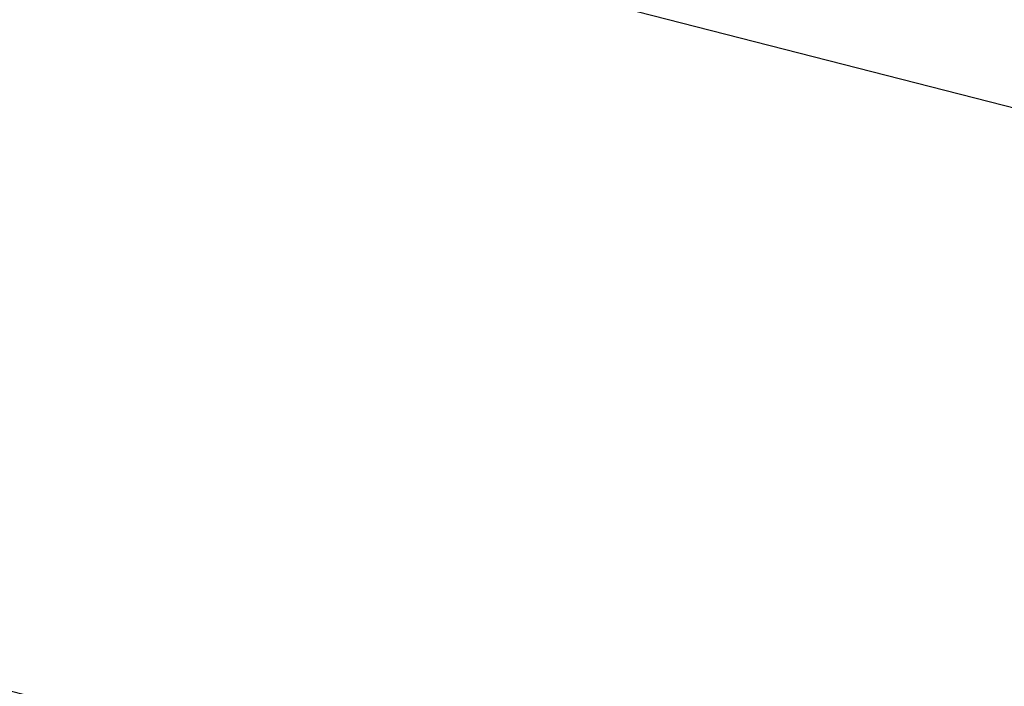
# Model space of a CAD drawing. Header units: millimetres. Extents: x 217.4 to 265.9, y 243.1 to 291.5.
# Tile 117 of 256: x 235.946 to 236.453, y 244.788 to 245.131. Entities that reach past the tile are written whole.
import ezdxf

# ---------------------------------------------------------------- set-up
doc = ezdxf.new("R2010")
doc.units = ezdxf.units.MM
doc.header["$MEASUREMENT"] = 0
doc.layers.add('TULIPA', color=7, linetype='Continuous', true_color=0x000000)

msp = doc.modelspace()

# ---------------------------------------------------------------- meshes
at = {"layer": 'TULIPA', "color": 43}
mesh = msp.add_polyface(dxfattribs=at)
corners = [(235.07973, 245.43843, 5.72815), (236.00009, 245.203, 5.72815), (236.92046, 244.96759, 5.72815), (235.11864, 245.59058, 10.22541), (236.039, 245.35515, 10.22541), (236.95938, 245.11974, 10.22541)]
mesh.append_faces([[corners[k] for k in face] for face in [(4, 1, 0, 3), (5, 2, 1, 4)]], dxfattribs={"color": 43})
mesh = msp.add_polyface(dxfattribs=at)
corners = [(234.72829, 244.06447, -6.22964), (236.56902, 243.59364, -6.22964), (234.85211, 244.54858, -6.24709), (236.69286, 244.07774, -6.24709), (234.97594, 245.03268, -6.26454), (236.81668, 244.56186, -6.26454)]
mesh.append_faces([[corners[k] for k in face] for face in [(3, 1, 0, 2), (5, 3, 2, 4)]], dxfattribs={"color": 43})
mesh = msp.add_polyface(dxfattribs=at)
corners = [(234.95409, 244.94725, 5.52827), (235.87445, 244.71184, 5.52827), (236.79483, 244.47643, 5.52827), (234.95583, 244.95403, 5.72815), (235.87619, 244.7186, 5.72815), (236.79655, 244.48318, 5.72815)]
mesh.append_faces([[corners[k] for k in face] for face in [(4, 1, 0, 3), (5, 2, 1, 4)]], dxfattribs={"color": 43})

doc.saveas('drawing.dxf')
